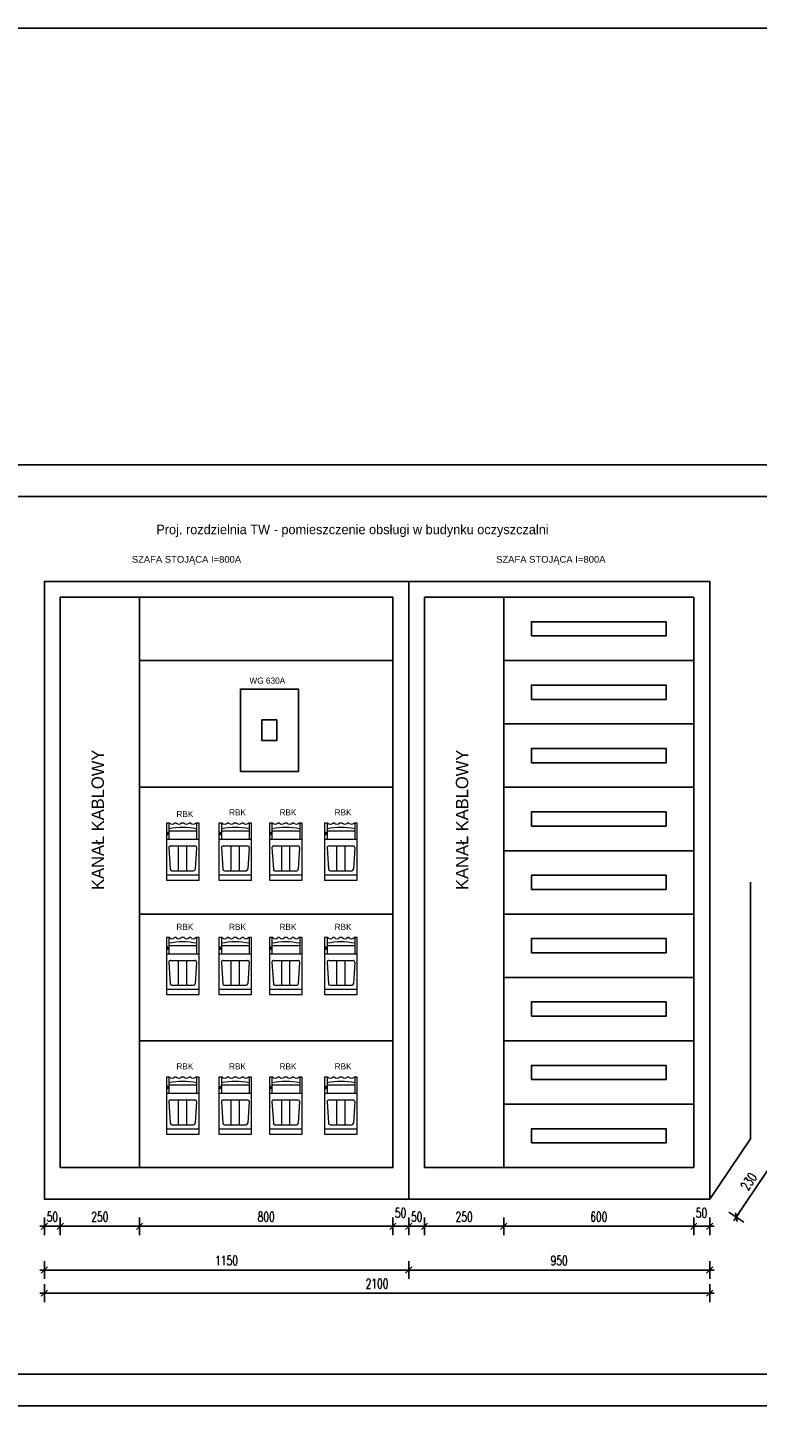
# Model space of a CAD drawing. Header units: millimetres. Extents: x 1218355 to 1284960, y -95511 to 4057.
# Tile 9 of 19: x 1276831 to 1279132, y -92970 to -88552. Entities that reach past the tile are written whole.
import ezdxf

# ---------------------------------------------------------------- set-up
doc = ezdxf.new("R2010")
doc.units = ezdxf.units.MM
doc.header["$PDMODE"] = 3
for name, color, linetype in [('a_wymiar', 1, 'Continuous'), ('ELEK CIENKIE', 80, 'Continuous'), ('ELEK OPIS', 140, 'Continuous'), ('ELEK OPIS DUŻE', 242, 'Continuous')]:
    doc.layers.add(name, color=color, linetype=linetype)
doc.layers.add('Akcesoria', color=255, linetype='Continuous', lineweight=9)
doc.styles.add('Arial', font='arial.ttf', dxfattribs={"height": 300})
doc.styles.add('R25', font='simplex.shx', dxfattribs={"width": 0.7})
doc.styles.add('SLICZ', font='ISI-simplex_pl.shx')
doc.dimstyles.new('1_200', dxfattribs={"dimtxt": 30, "dimasz": 2, "dimexe": 0.18, "dimexo": 0.0625, "dimgap": 15, "dimtad": 1, "dimdec": 1, "dimrnd": 0.5, "dimzin": 9, "dimdsep": 46, "dimtxsty": 'R25', "dimblk1": 'KR', "dimblk2": 'KR', "dimsah": 1, "dimcen": 5, "dimse1": 1, "dimse2": 1, "dimadec": 1, "dimazin": 0, "dimtfac": 1, "dimtdec": 1, "dimtofl": 0, "dimtmove": 0, "dimatfit": 3, "dimldrblk": 'KR', "dimfxl": 1, "dimtvp": 1, "dimtolj": 1, "dimtzin": 0, "dimarcsym": 0})

# ---------------------------------------------------------------- blocks, each defined once
blk = doc.blocks.new('KR')
for p, q in [((-7, 0), (7, 0)), ((0, -14), (0, 14))]:
    blk.add_line(p, q)
at = {"color": 2}
blk.add_line((-4.9, -4.9), (4.9, 4.9), dxfattribs=at)
blk = doc.blocks.new('*D108')
at = {"layer": 'Defpoints', "color": 0}
for p in [(1278033, -90318.2), (1278083, -92148.1), (1278083, -92333.3)]:
    blk.add_point(p, dxfattribs=at)
at = {"layer": 'ELEK CIENKIE', "color": 0, "lineweight": -2}
blk.add_line((1278035, -92333.3), (1278081, -92333.3), dxfattribs=at)
at = {"layer": 'ELEK CIENKIE', "color": 0, "linetype": 'ByBlock', "lineweight": -2, "xscale": 2, "yscale": 2, "zscale": 2, "rotation": 180}
blk.add_blockref('KR', (1278033, -92333.3), dxfattribs=at)
at = {"layer": 'ELEK CIENKIE', "color": 0, "linetype": 'ByBlock', "lineweight": -2, "xscale": 2, "yscale": 2, "zscale": 2}
blk.add_blockref('KR', (1278083, -92333.3), dxfattribs=at)
at = {"layer": 'ELEK CIENKIE', "color": 0, "insert": (1278058, -92303.3), "char_height": 30, "attachment_point": 5, "style": 'R25'}
blk.add_mtext('\\A1;50', dxfattribs=at)
blk = doc.blocks.new('*D109')
at = {"layer": 'Defpoints', "color": 0}
for p in [(1278083, -92148.1), (1278333, -92148.1), (1278333, -92333.3)]:
    blk.add_point(p, dxfattribs=at)
at = {"layer": 'ELEK CIENKIE', "color": 0, "lineweight": -2}
blk.add_line((1278085, -92333.3), (1278331, -92333.3), dxfattribs=at)
at = {"layer": 'ELEK CIENKIE', "color": 0, "linetype": 'ByBlock', "lineweight": -2, "xscale": 2, "yscale": 2, "zscale": 2, "rotation": 180}
blk.add_blockref('KR', (1278083, -92333.3), dxfattribs=at)
at = {"layer": 'ELEK CIENKIE', "color": 0, "linetype": 'ByBlock', "lineweight": -2, "xscale": 2, "yscale": 2, "zscale": 2}
blk.add_blockref('KR', (1278333, -92333.3), dxfattribs=at)
at = {"layer": 'ELEK CIENKIE', "color": 0, "insert": (1278208, -92303.3), "char_height": 30, "attachment_point": 5, "style": 'R25'}
blk.add_mtext('\\A1;250', dxfattribs=at)
blk = doc.blocks.new('*D103')
at = {"layer": 'Defpoints', "color": 0}
for p in [(1278333, -92148.1), (1278933, -92148.1), (1278933, -92333.3)]:
    blk.add_point(p, dxfattribs=at)
at = {"layer": 'ELEK CIENKIE', "color": 0, "lineweight": -2}
blk.add_line((1278335, -92333.3), (1278931, -92333.3), dxfattribs=at)
at = {"layer": 'ELEK CIENKIE', "color": 0, "linetype": 'ByBlock', "lineweight": -2, "xscale": 2, "yscale": 2, "zscale": 2, "rotation": 180}
blk.add_blockref('KR', (1278333, -92333.3), dxfattribs=at)
at = {"layer": 'ELEK CIENKIE', "color": 0, "linetype": 'ByBlock', "lineweight": -2, "xscale": 2, "yscale": 2, "zscale": 2}
blk.add_blockref('KR', (1278933, -92333.3), dxfattribs=at)
at = {"layer": 'ELEK CIENKIE', "color": 0, "insert": (1278633, -92303.3), "char_height": 30, "attachment_point": 5, "style": 'R25'}
blk.add_mtext('\\A1;600', dxfattribs=at)
blk = doc.blocks.new('*D110')
at = {"layer": 'Defpoints', "color": 0}
for p in [(1278933, -92148.1), (1278983, -92148.1), (1278983, -92333.3)]:
    blk.add_point(p, dxfattribs=at)
at = {"layer": 'ELEK CIENKIE', "color": 0, "lineweight": -2}
blk.add_line((1278935, -92333.3), (1278981, -92333.3), dxfattribs=at)
at = {"layer": 'ELEK CIENKIE', "color": 0, "linetype": 'ByBlock', "lineweight": -2, "xscale": 2, "yscale": 2, "zscale": 2, "rotation": 180}
blk.add_blockref('KR', (1278933, -92333.3), dxfattribs=at)
at = {"layer": 'ELEK CIENKIE', "color": 0, "linetype": 'ByBlock', "lineweight": -2, "xscale": 2, "yscale": 2, "zscale": 2}
blk.add_blockref('KR', (1278983, -92333.3), dxfattribs=at)
at = {"layer": 'ELEK CIENKIE', "color": 0, "insert": (1278957.2, -92290.9), "char_height": 30, "attachment_point": 5, "style": 'R25'}
blk.add_mtext('\\A1;50', dxfattribs=at)
blk = doc.blocks.new('*D104')
at = {"layer": 'Defpoints', "color": 0}
for p in [(1279111.4, -92057.3), (1279195.5, -92113.9), (1278983, -92248.1)]:
    blk.add_point(p, dxfattribs=at)
at = {"layer": 'ELEK CIENKIE', "color": 0, "lineweight": -2}
blk.add_line((1279068.2, -92303), (1279194.3, -92115.5), dxfattribs=at)
at = {"layer": 'ELEK CIENKIE', "color": 0, "linetype": 'ByBlock', "lineweight": -2, "xscale": 2, "yscale": 2, "zscale": 2}
for p, rotation in [((1279195.5, -92113.9), 56.06261252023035), ((1279067.1, -92304.7), 236.0626125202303)]:
    blk.add_blockref('KR', p, dxfattribs=dict(at, rotation=rotation))
at = {"layer": 'ELEK CIENKIE', "color": 0, "insert": (1279106.4, -92192.5), "char_height": 30, "attachment_point": 5, "rotation": 56.0626, "style": 'R25'}
blk.add_mtext('\\A1;230', dxfattribs=at)
blk = doc.blocks.new('*D111')
at = {"layer": 'Defpoints', "color": 0}
for p in [(1276883, -92248.1), (1278033, -92248.1), (1278033, -92471.6)]:
    blk.add_point(p, dxfattribs=at)
at = {"layer": 'ELEK CIENKIE', "color": 0, "lineweight": -2}
blk.add_line((1276885, -92471.6), (1278031, -92471.6), dxfattribs=at)
at = {"layer": 'ELEK CIENKIE', "color": 0, "linetype": 'ByBlock', "lineweight": -2, "xscale": 2, "yscale": 2, "zscale": 2, "rotation": 180}
blk.add_blockref('KR', (1276883, -92471.6), dxfattribs=at)
at = {"layer": 'ELEK CIENKIE', "color": 0, "linetype": 'ByBlock', "lineweight": -2, "xscale": 2, "yscale": 2, "zscale": 2}
blk.add_blockref('KR', (1278033, -92471.6), dxfattribs=at)
at = {"layer": 'ELEK CIENKIE', "color": 0, "insert": (1277458, -92441.6), "char_height": 30, "attachment_point": 5, "style": 'R25'}
blk.add_mtext('\\A1;1150', dxfattribs=at)
blk = doc.blocks.new('*D112')
at = {"layer": 'Defpoints', "color": 0}
for p in [(1276883, -90318.2), (1276933, -92148.1), (1276933, -92333.3)]:
    blk.add_point(p, dxfattribs=at)
at = {"layer": 'ELEK CIENKIE', "color": 0, "lineweight": -2}
blk.add_line((1276885, -92333.3), (1276931, -92333.3), dxfattribs=at)
at = {"layer": 'ELEK CIENKIE', "color": 0, "linetype": 'ByBlock', "lineweight": -2, "xscale": 2, "yscale": 2, "zscale": 2, "rotation": 180}
blk.add_blockref('KR', (1276883, -92333.3), dxfattribs=at)
at = {"layer": 'ELEK CIENKIE', "color": 0, "linetype": 'ByBlock', "lineweight": -2, "xscale": 2, "yscale": 2, "zscale": 2}
blk.add_blockref('KR', (1276933, -92333.3), dxfattribs=at)
at = {"layer": 'ELEK CIENKIE', "color": 0, "insert": (1276908, -92303.3), "char_height": 30, "attachment_point": 5, "style": 'R25'}
blk.add_mtext('\\A1;50', dxfattribs=at)
blk = doc.blocks.new('*D113')
at = {"layer": 'Defpoints', "color": 0}
for p in [(1276933, -92148.1), (1277183, -92148.1), (1277183, -92333.3)]:
    blk.add_point(p, dxfattribs=at)
at = {"layer": 'ELEK CIENKIE', "color": 0, "lineweight": -2}
blk.add_line((1276935, -92333.3), (1277181, -92333.3), dxfattribs=at)
at = {"layer": 'ELEK CIENKIE', "color": 0, "linetype": 'ByBlock', "lineweight": -2, "xscale": 2, "yscale": 2, "zscale": 2, "rotation": 180}
blk.add_blockref('KR', (1276933, -92333.3), dxfattribs=at)
at = {"layer": 'ELEK CIENKIE', "color": 0, "linetype": 'ByBlock', "lineweight": -2, "xscale": 2, "yscale": 2, "zscale": 2}
blk.add_blockref('KR', (1277183, -92333.3), dxfattribs=at)
at = {"layer": 'ELEK CIENKIE', "color": 0, "insert": (1277058, -92303.3), "char_height": 30, "attachment_point": 5, "style": 'R25'}
blk.add_mtext('\\A1;250', dxfattribs=at)
blk = doc.blocks.new('*D105')
at = {"layer": 'Defpoints', "color": 0}
for p in [(1277183, -92148.1), (1277983, -92148.1), (1277983, -92333.3)]:
    blk.add_point(p, dxfattribs=at)
at = {"layer": 'ELEK CIENKIE', "color": 0, "lineweight": -2}
blk.add_line((1277185, -92333.3), (1277981, -92333.3), dxfattribs=at)
at = {"layer": 'ELEK CIENKIE', "color": 0, "linetype": 'ByBlock', "lineweight": -2, "xscale": 2, "yscale": 2, "zscale": 2, "rotation": 180}
blk.add_blockref('KR', (1277183, -92333.3), dxfattribs=at)
at = {"layer": 'ELEK CIENKIE', "color": 0, "linetype": 'ByBlock', "lineweight": -2, "xscale": 2, "yscale": 2, "zscale": 2}
blk.add_blockref('KR', (1277983, -92333.3), dxfattribs=at)
at = {"layer": 'ELEK CIENKIE', "color": 0, "insert": (1277583, -92303.3), "char_height": 30, "attachment_point": 5, "style": 'R25'}
blk.add_mtext('\\A1;800', dxfattribs=at)
blk = doc.blocks.new('*D114')
at = {"layer": 'Defpoints', "color": 0}
for p in [(1277983, -92148.1), (1278033, -92148.1), (1278033, -92333.3)]:
    blk.add_point(p, dxfattribs=at)
at = {"layer": 'ELEK CIENKIE', "color": 0, "lineweight": -2}
blk.add_line((1277985, -92333.3), (1278031, -92333.3), dxfattribs=at)
at = {"layer": 'ELEK CIENKIE', "color": 0, "linetype": 'ByBlock', "lineweight": -2, "xscale": 2, "yscale": 2, "zscale": 2, "rotation": 180}
blk.add_blockref('KR', (1277983, -92333.3), dxfattribs=at)
at = {"layer": 'ELEK CIENKIE', "color": 0, "linetype": 'ByBlock', "lineweight": -2, "xscale": 2, "yscale": 2, "zscale": 2}
blk.add_blockref('KR', (1278033, -92333.3), dxfattribs=at)
at = {"layer": 'ELEK CIENKIE', "color": 0, "insert": (1278007.2, -92290.9), "char_height": 30, "attachment_point": 5, "style": 'R25'}
blk.add_mtext('\\A1;50', dxfattribs=at)
blk = doc.blocks.new('*D106')
at = {"layer": 'Defpoints', "color": 0}
for p in [(1278033, -92248.1), (1278983, -92248.1), (1278983, -92471.6)]:
    blk.add_point(p, dxfattribs=at)
at = {"layer": 'ELEK CIENKIE', "color": 0, "lineweight": -2}
blk.add_line((1278035, -92471.6), (1278981, -92471.6), dxfattribs=at)
at = {"layer": 'ELEK CIENKIE', "color": 0, "linetype": 'ByBlock', "lineweight": -2, "xscale": 2, "yscale": 2, "zscale": 2, "rotation": 180}
blk.add_blockref('KR', (1278033, -92471.6), dxfattribs=at)
at = {"layer": 'ELEK CIENKIE', "color": 0, "linetype": 'ByBlock', "lineweight": -2, "xscale": 2, "yscale": 2, "zscale": 2}
blk.add_blockref('KR', (1278983, -92471.6), dxfattribs=at)
at = {"layer": 'ELEK CIENKIE', "color": 0, "insert": (1278508, -92441.6), "char_height": 30, "attachment_point": 5, "style": 'R25'}
blk.add_mtext('\\A1;950', dxfattribs=at)
blk = doc.blocks.new('*D107')
at = {"layer": 'Defpoints', "color": 0}
for p in [(1276883, -92196.8), (1278983, -92196.8), (1278983, -92544.4)]:
    blk.add_point(p, dxfattribs=at)
at = {"layer": 'ELEK CIENKIE', "color": 0, "lineweight": -2}
blk.add_line((1276885, -92544.4), (1278981, -92544.4), dxfattribs=at)
at = {"layer": 'ELEK CIENKIE', "color": 0, "linetype": 'ByBlock', "lineweight": -2, "xscale": 2, "yscale": 2, "zscale": 2, "rotation": 180}
blk.add_blockref('KR', (1276883, -92544.4), dxfattribs=at)
at = {"layer": 'ELEK CIENKIE', "color": 0, "linetype": 'ByBlock', "lineweight": -2, "xscale": 2, "yscale": 2, "zscale": 2}
blk.add_blockref('KR', (1278983, -92544.4), dxfattribs=at)
at = {"layer": 'ELEK CIENKIE', "color": 0, "insert": (1277933, -92514.4), "char_height": 30, "attachment_point": 5, "style": 'R25'}
blk.add_mtext('\\A1;2100', dxfattribs=at)
blk = doc.blocks.new('RBK-00')
at = {"layer": 'Akcesoria'}
for p, q in [((-43.9, 180), (-43.9, 128.7)), ((43.9, 180), (43.9, 128.7)), ((-43.9, 155), (43.9, 155)), ((-51.5, 128.7), (51.5, 128.7)), ((-43.6, 102.6), (-39.3, 34.3)), ((-38.6, 107.9), (38.6, 107.9)), ((-13, 29.6), (-13, 107.9)), ((13, 29.6), (13, 107.9)), ((43.6, 102.6), (39.3, 34.3)), ((-51.5, 16.8), (51.5, 16.8)), ((-34.4, 29.6), (34.4, 29.6))]:
    blk.add_line(p, q, dxfattribs=at)
for points in [[(-41.4, 180), (-51.5, 180), (-51.5, 0), (51.5, 0), (51.5, 180), (41.4, 180)], [(-20.3, 180), (-25.4, 180)], [(4.3, 180), (-4.3, 180)], [(25.4, 180), (20.3, 180)]]:
    blk.add_lwpolyline(points, dxfattribs=at)
blk.add_lwpolyline([(-49, 150.9), (-46.9, 150.9), (-46.9, 142.5), (-49, 142.5)], close=True, dxfattribs=at)
for centre, radius, start, end in [((-33.4, 187.2), 10.8, 222.2012, 317.7988), ((-12.3, 187.2), 10.8, 222.2012, 317.7988), ((12.3, 187.2), 10.8, 222.2012, 317.7988), ((33.4, 187.2), 10.8, 222.2012, 317.7988), ((0, -47.7), 214.1, 78.1714, 101.8286), ((-38.6, 102.9), 5, 90, 183.5281), ((38.6, 102.9), 5, 356.4719, 90), ((-34.4, 34.6), 5, 183.5281, 270), ((34.4, 34.6), 5, 270, 356.4719)]:
    blk.add_arc(centre, radius, start, end, dxfattribs=at)

msp = doc.modelspace()

# ---------------------------------------------------------------- linework, layer by layer
at = {"elevation": -662.14}
msp.add_lwpolyline([(1267241.49, -92900.44), (1281241.49, -92900.44), (1281241.49, -89930.44), (1267241.49, -89930.44)], close=True, dxfattribs=at)
at = {"layer": 'a_wymiar', "elevation": -595.92}
msp.add_lwpolyline([(1266222.29, -88551.88), (1284960.45, -88551.88), (1284960.45, -95510.59), (1266222.29, -95510.59)], close=True, dxfattribs=at)
at = {"layer": 'ELEK OPIS'}
for p, q in [((1277182.98, -90348.11), (1277182.98, -92148.11)), ((1278332.98, -90348.11), (1278332.98, -92148.11)), ((1279111.38, -92057.29), (1279111.38, -91247.69)), ((1278982.98, -92248.11), (1279111.38, -92057.29))]:
    msp.add_line(p, q, dxfattribs=at)
at = {"layer": 'ELEK OPIS', "elevation": -662.14}
msp.add_lwpolyline([(1267421.49, -92800.44), (1281141.49, -92800.44), (1281141.49, -90030.44), (1267421.49, -90030.44)], close=True, dxfattribs=at)
at = {"layer": 'ELEK OPIS'}
for points in [[(1278032.98, -92248.11), (1276882.98, -92248.11), (1276882.98, -90298.11), (1278032.98, -90298.11)], [(1278982.98, -92248.11), (1278032.98, -92248.11), (1278032.98, -90298.11), (1278982.98, -90298.11)], [(1277982.98, -92148.11), (1276932.98, -92148.11), (1276932.98, -90348.11), (1277982.98, -90348.11)], [(1278932.98, -92148.11), (1278082.98, -92148.11), (1278082.98, -90348.11), (1278932.98, -90348.11)], [(1278932.98, -90548.11), (1278932.98, -90348.11), (1278332.98, -90348.11), (1278332.98, -90548.11)], [(1278420.48, -90470.61), (1278845.48, -90470.61), (1278845.48, -90425.61), (1278420.48, -90425.61)], [(1277182.98, -90948.11), (1277182.98, -90548.11), (1277982.98, -90548.11), (1277982.98, -90948.11)], [(1278932.98, -90748.11), (1278932.98, -90548.11), (1278332.98, -90548.11), (1278332.98, -90748.11)], [(1277501.58, -90898.08), (1277684.58, -90898.08), (1277684.58, -90638.08), (1277501.58, -90638.08)], [(1278420.48, -90670.61), (1278845.48, -90670.61), (1278845.48, -90625.61), (1278420.48, -90625.61)], [(1277569.16, -90735.3), (1277616.29, -90735.3), (1277616.29, -90800.06), (1277569.16, -90800.06)], [(1278932.98, -90948.11), (1278932.98, -90748.11), (1278332.98, -90748.11), (1278332.98, -90948.11)], [(1278420.48, -90870.61), (1278845.48, -90870.61), (1278845.48, -90825.61), (1278420.48, -90825.61)], [(1277182.98, -91348.11), (1277182.98, -90948.11), (1277982.98, -90948.11), (1277982.98, -91348.11)], [(1278932.98, -91148.11), (1278932.98, -90948.11), (1278332.98, -90948.11), (1278332.98, -91148.11)], [(1278420.48, -91070.61), (1278845.48, -91070.61), (1278845.48, -91025.61), (1278420.48, -91025.61)], [(1278932.98, -91348.11), (1278932.98, -91148.11), (1278332.98, -91148.11), (1278332.98, -91348.11)], [(1278420.48, -91270.61), (1278845.48, -91270.61), (1278845.48, -91225.61), (1278420.48, -91225.61)], [(1277182.98, -91748.11), (1277182.98, -91348.11), (1277982.98, -91348.11), (1277982.98, -91748.11)], [(1278932.98, -91548.11), (1278932.98, -91348.11), (1278332.98, -91348.11), (1278332.98, -91548.11)], [(1278420.48, -91470.61), (1278845.48, -91470.61), (1278845.48, -91425.61), (1278420.48, -91425.61)], [(1278932.98, -91748.11), (1278932.98, -91548.11), (1278332.98, -91548.11), (1278332.98, -91748.11)], [(1278420.48, -91670.61), (1278845.48, -91670.61), (1278845.48, -91625.61), (1278420.48, -91625.61)], [(1277182.98, -92148.11), (1277182.98, -91748.11), (1277982.98, -91748.11), (1277982.98, -92148.11)], [(1278932.98, -91948.11), (1278932.98, -91748.11), (1278332.98, -91748.11), (1278332.98, -91948.11)], [(1278420.48, -91870.61), (1278845.48, -91870.61), (1278845.48, -91825.61), (1278420.48, -91825.61)], [(1278932.98, -92148.11), (1278932.98, -91948.11), (1278332.98, -91948.11), (1278332.98, -92148.11)], [(1278420.48, -92070.61), (1278845.48, -92070.61), (1278845.48, -92025.61), (1278420.48, -92025.61)]]:
    msp.add_lwpolyline(points, close=True, dxfattribs=at)

# ---------------------------------------------------------------- block references
at = {"layer": 'Akcesoria'}
for p in [(1277319.51, -91240.91), (1277485.58, -91240.91), (1277645.01, -91240.91), (1277818.96, -91240.91), (1277319.51, -91602.28), (1277485.58, -91602.28), (1277645.01, -91602.28), (1277818.96, -91602.28), (1277319.51, -92042.41), (1277485.58, -92042.41), (1277645.01, -92042.41), (1277818.96, -92042.41)]:
    msp.add_blockref('RBK-00', p, dxfattribs=at)

# ---------------------------------------------------------------- texts
at = {"layer": 'ELEK OPIS', "style": 'SLICZ'}
for s, height, p in [('Proj. rozdzielnia TW - pomieszczenie obsługi w budynku oczyszczalni', 30.023, (1277236.27, -90149.39)), ('WG 630A', 19.455, (1277530.29, -90621.08)), ('RBK ', 19.455, (1277299.68, -91042.24)), ('RBK ', 19.455, (1277465.75, -91036.97)), ('RBK ', 19.455, (1277625.18, -91036.97)), ('RBK ', 19.455, (1277799.12, -91036.97)), ('RBK ', 19.455, (1277299.68, -91398.34)), ('RBK ', 19.455, (1277465.75, -91398.34)), ('RBK ', 19.455, (1277625.18, -91398.34)), ('RBK ', 19.455, (1277799.12, -91398.34)), ('RBK ', 19.455, (1277299.68, -91838.47)), ('RBK ', 19.455, (1277465.75, -91838.47)), ('RBK ', 19.455, (1277625.18, -91838.47)), ('RBK ', 19.455, (1277799.12, -91838.47))]:
    msp.add_text(s, height=height, dxfattribs=at).set_placement(p)
for p in [(1277070.71, -91271.88), (1278220.71, -91271.88)]:
    msp.add_text('KANAŁ KABLOWY', height=38.9098, rotation=90, dxfattribs=at).set_placement(p)
at = {"layer": 'ELEK OPIS DUŻE', "style": 'Arial'}
for p in [(1277158.83, -90239.41), (1278308.83, -90239.41)]:
    msp.add_text('SZAFA STOJĄCA I=800A', height=21.3305, dxfattribs=at).set_placement(p)

# ---------------------------------------------------------------- dimensions: what is measured, and where the dimension line sits
at = {"layer": 'ELEK CIENKIE'}
for base, p1, p2, picture, middle in [((1276932.98, -92333.3), (1276882.98, -90318.22), (1276932.98, -92148.11), '*D112', (1276907.98, -92333.3)), ((1278082.98, -92333.3), (1278032.98, -90318.22), (1278082.98, -92148.11), '*D108', (1278057.98, -92333.3)), ((1278032.98, -92333.3), (1277982.98, -92148.11), (1278032.98, -92148.11), '*D114', (1278007.16, -92320.94)), ((1278982.98, -92333.3), (1278932.98, -92148.11), (1278982.98, -92148.11), '*D110', (1278957.16, -92320.94))]:
    dim = msp.add_linear_dim(base=base, p1=p1, p2=p2, angle=180, dimstyle='1_200', override={"dimtmove": 1}, dxfattribs=at)
    dim.commit()
    dim.dimension.update_dxf_attribs({"geometry": picture, "text_midpoint": middle, "dimtype": 160})
dim = msp.add_aligned_dim(p1=(1278982.98, -92248.11), p2=(1279111.38, -92057.29), distance=-101.34, dimstyle='1_200', dxfattribs=at)
dim.commit()
dim.dimension.update_dxf_attribs({"geometry": '*D104', "text_midpoint": (1279106.37, -92192.53)})
for base, p1, p2, picture, middle in [((1277182.98, -92333.3), (1276932.98, -92148.11), (1277182.98, -92148.11), '*D113', (1277057.98, -92303.3)), ((1277982.98, -92333.3), (1277182.98, -92148.11), (1277982.98, -92148.11), '*D105', (1277582.98, -92303.3)), ((1278332.98, -92333.3), (1278082.98, -92148.11), (1278332.98, -92148.11), '*D109', (1278207.98, -92303.3)), ((1278932.98, -92333.3), (1278332.98, -92148.11), (1278932.98, -92148.11), '*D103', (1278632.98, -92303.3))]:
    dim = msp.add_linear_dim(base=base, p1=p1, p2=p2, angle=180, dimstyle='1_200', override={"dimtmove": 1}, dxfattribs=at)
    dim.commit()
    dim.dimension.update_dxf_attribs({"geometry": picture, "text_midpoint": middle})
dim = msp.add_linear_dim(base=(1278982.98, -92544.36), p1=(1276882.98, -92196.82), p2=(1278982.98, -92196.82), dimstyle='1_200', override={"dimtxsty": 'R25', "dimldrblk": 'KR'}, dxfattribs=at)
dim.commit()
dim.dimension.update_dxf_attribs({"geometry": '*D107', "text_midpoint": (1277932.98, -92514.36)})
for base, p1, p2, picture, middle in [((1278032.98, -92471.59), (1276882.98, -92248.11), (1278032.98, -92248.11), '*D111', (1277457.98, -92441.59)), ((1278982.98, -92471.59), (1278032.98, -92248.11), (1278982.98, -92248.11), '*D106', (1278507.98, -92441.59))]:
    dim = msp.add_linear_dim(base=base, p1=p1, p2=p2, angle=180, dimstyle='1_200', dxfattribs=at)
    dim.commit()
    dim.dimension.update_dxf_attribs({"geometry": picture, "text_midpoint": middle})

doc.saveas('drawing.dxf')
